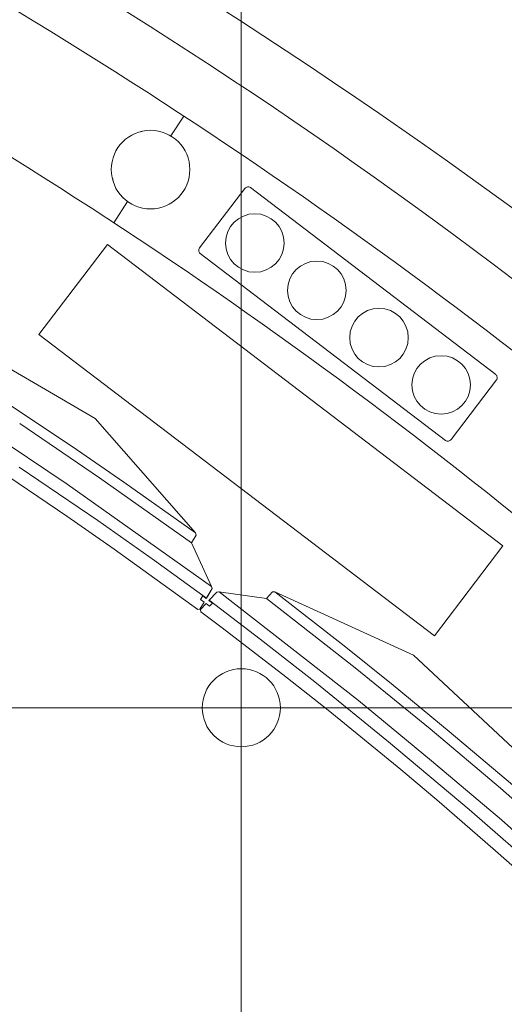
# Model space of a CAD drawing. Header units: metres. Extents: x -45 to 152, y -127 to 99.
# Tile 67 of 256: x -36.312 to -35.939, y -9.953 to -9.196. Entities that reach past the tile are written whole.
import ezdxf

# ---------------------------------------------------------------- set-up
doc = ezdxf.new("R2010")
doc.units = ezdxf.units.M
doc.linetypes.add('Raster 01', pattern=[2, 1, -1])
for name, color, linetype, lineweight in [('036_Bodenbelagarbeiten-350 Doppelbodenelement', 7, 'Continuous', 9), ('_1.35m (3D)', 7, 'Continuous', 9), ('_OG 2 (2D)', 7, 'Continuous', 9)]:
    doc.layers.add(name, color=color, linetype=linetype, lineweight=lineweight)
doc.layers.add('ACTES-Einrichtung Aufsicht.', color=7, linetype='Continuous', lineweight=9, true_color=0xa6a6a6)
doc.layers.add('AV1-Raster', color=7, linetype='Raster 01', lineweight=9, true_color=0xa6a6a6)

# ---------------------------------------------------------------- blocks, each defined once
blk = doc.blocks.new('Group-2')
at = {"layer": 'AV1-Raster'}
blk.add_line((1.35, -9.45), (-40.5, -9.45), dxfattribs=at)
blk = doc.blocks.new('1.35m (3D)')
at = {"layer": 'AV1-Raster', "color": 7}
blk.add_blockref('Group-2', (0, 0), dxfattribs=at)
blk = doc.blocks.new('Group-100')
at = {"color": 255, "transparency": 33554687}
blk.add_wipeout([(-36.90366, -10.12188), (-36.91753, -10.11381), (-36.93143, -10.1058), (-36.94536, -10.09784), (-36.95932, -10.08994), (-36.97332, -10.0821), (-36.98735, -10.07431), (-37.0014, -10.06658), (-37.01549, -10.05891), (-37.11396, -10.00728), (-37.21382, -9.95839), (-37.31499, -9.91228), (-37.4174, -9.869), (-37.52097, -9.82857), (-37.62562, -9.79102), (-37.73128, -9.75639), (-37.83784, -9.72469), (-37.84453, -9.72033), (-37.85043, -9.71496), (-37.8554, -9.70871), (-37.85931, -9.70176), (-37.86207, -9.69427), (-37.8636, -9.68644), (-37.86387, -9.67846), (-37.86286, -9.67054), (-37.86285, -9.67048), (-37.86284, -9.67042), (-37.86282, -9.67036), (-37.86281, -9.67029), (-37.8628, -9.67023), (-37.86278, -9.67017), (-37.86277, -9.6701), (-37.86276, -9.67004), (-37.64691, -8.63864), (-37.64391, -8.62938), (-37.63916, -8.62088), (-37.63286, -8.61346), (-37.62524, -8.60741), (-37.61659, -8.60294), (-37.60724, -8.60023), (-37.59754, -8.59939), (-37.58786, -8.60044), (-37.25404, -8.68571), (-36.92803, -8.7972), (-36.6119, -8.93421), (-36.30763, -9.09587), (-36.01716, -9.28116), (-35.7423, -9.48892), (-35.4848, -9.71784), (-35.24628, -9.96647), (-35.24623, -9.96653), (-35.24618, -9.96658), (-35.24613, -9.96664), (-35.24608, -9.9667), (-35.24603, -9.96676), (-35.24598, -9.96682), (-35.24593, -9.96687), (-35.24588, -9.96693), (-35.24628, -9.96647), (-35.24061, -9.97438), (-35.23659, -9.98324), (-35.23435, -9.99271), (-35.23399, -10.00244), (-35.23553, -10.01205), (-35.2389, -10.02119), (-35.24397, -10.02949), (-35.25056, -10.03666), (-36.03587, -10.73932), (-36.04212, -10.74408), (-36.04904, -10.74781), (-36.05645, -10.7504), (-36.06419, -10.7518), (-36.07204, -10.75197), (-36.07983, -10.75091), (-36.08735, -10.74865), (-36.09443, -10.74523), (-36.18652, -10.65629), (-36.2814, -10.57033), (-36.37897, -10.48744), (-36.47914, -10.40771), (-36.5818, -10.33121), (-36.68684, -10.25802), (-36.79417, -10.18822)], dxfattribs=at).dxf.layer = 'ACTES-Einrichtung Aufsicht.'
at = {"layer": 'ACTES-Einrichtung Aufsicht.', "transparency": 33554534, "flags": 128}
blk.add_lwpolyline([(-36.90366, -10.12188, 0.008083), (-37.01549, -10.05891, 0.055453), (-37.83784, -9.72469, -0.330906), (-37.86286, -9.67054, 0.002569), (-37.86276, -9.67004), (-37.64691, -8.63864, -0.41107), (-37.58786, -8.60044, -0.160224), (-35.24628, -9.96647, -0.00305), (-35.24588, -9.96693), (-35.24628, -9.96647, -0.411112), (-35.25056, -10.03666), (-36.03587, -10.73932, -0.325472), (-36.09443, -10.74523, 0.063875)], format="xyb", close=True, dxfattribs=at)
at = {"layer": 'ACTES-Einrichtung Aufsicht.', "flags": 128}
blk.add_lwpolyline([(-37.1649, -8.8015), (-37.17407, -8.79862, 0.002867), (-37.21837, -8.78472), (-37.21678, -8.78135), (-37.20502, -8.74312, -0.044027), (-36.53908, -9.01394, -0.073959), (-35.56098, -9.71503), (-35.58904, -9.744), (-35.59102, -9.74677, 0.057345), (-36.32518, -9.18289), (-36.32552, -9.18228), (-36.34776, -9.16944, 0.013514), (-36.53908, -9.06321, 0.038853), (-37.11727, -8.81727), (-37.11725, -8.81723), (-37.16488, -8.80146)], format="xyb", close=True, dxfattribs=at)
at = {"color": 255, "transparency": 33554559}
for points in [[(-36.32552, -9.18228), (-36.32518, -9.18289), (-36.22661, -9.24397), (-36.12982, -9.30784), (-36.03491, -9.37446), (-35.94194, -9.44378), (-35.85099, -9.51572), (-35.76214, -9.59024), (-35.67546, -9.66728), (-35.59102, -9.74677), (-35.65921, -9.81715), (-35.74338, -9.73797), (-35.82982, -9.66128), (-35.91848, -9.58716), (-36.00926, -9.51565), (-36.10209, -9.44684), (-36.1969, -9.38076), (-36.2936, -9.31749), (-36.39211, -9.25708), (-36.40213, -9.25115), (-36.45434, -9.22067), (-36.53386, -9.17687), (-36.61963, -9.13199), (-36.70648, -9.08923), (-36.79435, -9.0486), (-36.88319, -9.01014), (-36.97295, -8.97387), (-37.06357, -8.93981), (-37.15499, -8.90798), (-37.24717, -8.8784), (-37.24203, -8.86166), (-37.24202, -8.86166), (-37.21824, -8.78476), (-37.1649, -8.8015), (-37.11729, -8.8173), (-37.11729, -8.8173), (-37.11728, -8.81729), (-37.11728, -8.81729), (-37.11728, -8.81728), (-37.11728, -8.81728), (-37.11727, -8.81728), (-37.11727, -8.81727), (-37.11727, -8.81727), (-37.02026, -8.85128), (-36.92414, -8.88774), (-36.82898, -8.92663), (-36.73484, -8.96793), (-36.64178, -9.0116), (-36.54985, -9.05762), (-36.45913, -9.10596), (-36.36966, -9.15659), (-36.34776, -9.16944)], [(-36.6627, -9.99767), (-36.5305, -9.86682), (-36.19194, -10.20887), (-36.32414, -10.33972)]]:
    blk.add_wipeout(points, dxfattribs=at).dxf.layer = 'ACTES-Einrichtung Aufsicht.'
at = {"layer": 'ACTES-Einrichtung Aufsicht.'}
for p, q in [((-36.1958, -9.28559), (-36.18583, -9.27039)), ((-36.22898, -9.33612), (-36.23961, -9.35232))]:
    blk.add_line(p, q, dxfattribs=at)
at = {"layer": 'ACTES-Einrichtung Aufsicht.', "flags": 128}
blk.add_lwpolyline([(-36.32552, -9.18228), (-36.32518, -9.18289, -0.057345), (-35.59102, -9.74677), (-35.65921, -9.81715, 0.058565), (-36.39211, -9.25708), (-36.40213, -9.25115), (-36.45434, -9.22067), (-36.53386, -9.17687, 0.049045), (-37.24717, -8.8784), (-37.24203, -8.86166), (-37.24202, -8.86166), (-37.21824, -8.78476), (-37.1649, -8.8015), (-37.11729, -8.8173, 0.000416), (-37.11727, -8.81727, -0.050823), (-36.36966, -9.15659), (-36.34776, -9.16944)], format="xyb", close=True, dxfattribs=at)
at = {"color": 255, "transparency": 33554559}
for points in [[(-36.18519, -9.32664), (-36.20353, -9.34072), (-36.22645, -9.3377), (-36.24052, -9.31936), (-36.23751, -9.29644), (-36.21917, -9.28236), (-36.19624, -9.28538), (-36.18217, -9.30372)], [(-35.61948, -10.0477), (-35.56352, -10.15045), (-35.56342, -10.15218), (-35.56819, -10.15731), (-35.56053, -10.19323), (-35.56047, -10.19501), (-35.56652, -10.20131), (-35.56869, -10.1988), (-35.57093, -10.2012), (-35.56867, -10.20381), (-35.57309, -10.20851), (-35.57454, -10.20845), (-35.59141, -10.18911), (-35.64054, -10.13422), (-35.6884, -10.08262), (-35.75826, -10.01071), (-35.82485, -9.94556), (-35.87767, -9.89645), (-35.91032, -9.86645), (-35.94616, -9.83491), (-35.98944, -9.79737), (-36.01896, -9.77257), (-36.07491, -9.72693), (-36.10966, -9.69946), (-36.1574, -9.66279), (-36.17283, -9.65119), (-36.17305, -9.64963), (-36.1687, -9.64491), (-36.16593, -9.64698), (-36.1637, -9.64458), (-36.16646, -9.64251), (-36.16048, -9.63609), (-36.15877, -9.63601), (-36.12235, -9.64114), (-36.11761, -9.63606), (-36.11584, -9.636), (-36.00938, -9.68453), (-35.85651, -9.82693), (-35.77236, -9.90531)]]:
    blk.add_wipeout(points, dxfattribs=at).dxf.layer = 'ACTES-Einrichtung Aufsicht.'
at = {"layer": 'ACTES-Einrichtung Aufsicht.', "flags": 128}
blk.add_lwpolyline([(-35.91032, -9.86645), (-35.94616, -9.83491), (-35.98944, -9.79737), (-36.01896, -9.77257), (-36.07491, -9.72693), (-36.10966, -9.69946), (-36.1574, -9.66279), (-36.17283, -9.65119), (-36.17305, -9.64963), (-36.1687, -9.64491), (-36.16593, -9.64698), (-36.1637, -9.64458), (-36.16646, -9.64251), (-36.16048, -9.63609), (-36.15877, -9.63601), (-36.12235, -9.64114), (-36.11761, -9.63606), (-36.11584, -9.636), (-36.00938, -9.68453), (-35.85651, -9.82693)], dxfattribs=at)
at = {"layer": 'ACTES-Einrichtung Aufsicht.'}
blk.add_circle((-36.21135, -9.31154), 0.03021, dxfattribs=at)
at = {"color": 255, "transparency": 33554559}
blk.add_wipeout([(-35.56352, -10.15045), (-35.56346, -10.15222), (-35.56819, -10.15731), (-35.61914, -10.1005), (-35.66852, -10.04756), (-35.71759, -9.99691), (-35.76547, -9.94925), (-35.83238, -9.88538), (-35.88393, -9.83825), (-35.94242, -9.78681), (-35.99648, -9.74112), (-36.05406, -9.6943), (-36.12235, -9.64114), (-36.11761, -9.63606), (-36.11584, -9.636), (-36.06252, -9.67741), (-36.02499, -9.70769), (-35.9818, -9.74318), (-35.93469, -9.78292), (-35.87717, -9.83357), (-35.82666, -9.87977), (-35.7781, -9.9258), (-35.73392, -9.96913), (-35.68635, -10.01752), (-35.61571, -10.09236)], dxfattribs=at).dxf.layer = 'ACTES-Einrichtung Aufsicht.'
at = {"layer": 'ACTES-Einrichtung Aufsicht.', "flags": 128}
for points in [[(-35.74616, -10.00753), (-35.80434, -9.9507), (-35.85133, -9.90573), (-35.90839, -9.854), (-35.96638, -9.80331), (-36.02836, -9.75115), (-36.08504, -9.7051), (-36.12716, -9.67228), (-36.16637, -9.64242), (-36.1605, -9.63611), (-36.15871, -9.63606), (-36.05166, -9.71952), (-35.99537, -9.76592), (-35.94174, -9.81109), (-35.89865, -9.84951), (-35.84459, -9.89851), (-35.79628, -9.94474), (-35.76065, -9.97937)], [(-35.71759, -9.99691), (-35.76547, -9.94925), (-35.83238, -9.88538), (-35.88393, -9.83825), (-35.94242, -9.78681), (-35.99648, -9.74112), (-36.05406, -9.6943), (-36.12235, -9.64114), (-36.11761, -9.63606), (-36.11584, -9.636), (-36.06252, -9.67741), (-36.02499, -9.70769), (-35.9818, -9.74318), (-35.93469, -9.78292), (-35.87717, -9.83357), (-35.82666, -9.87977), (-35.7781, -9.9258), (-35.73392, -9.96913)]]:
    blk.add_lwpolyline(points, dxfattribs=at)
at = {"color": 255, "transparency": 33554559}
blk.add_wipeout([(-36.29711, -9.43828), (-36.24439, -9.36907), (-35.9405, -9.60053), (-35.99321, -9.66974)], dxfattribs=at).dxf.layer = 'ACTES-Einrichtung Aufsicht.'
at = {"layer": 'ACTES-Einrichtung Aufsicht.', "flags": 128}
blk.add_lwpolyline([(-36.29711, -9.43828), (-36.24439, -9.36907), (-35.9405, -9.60053), (-35.99321, -9.66974)], close=True, dxfattribs=at)
at = {"color": 255, "transparency": 33554559}
blk.add_wipeout([(-36.17318, -9.37597), (-35.98464, -9.51957), (-35.98414, -9.51988), (-35.98359, -9.52009), (-35.98301, -9.52018), (-35.98242, -9.52016), (-35.98185, -9.52002), (-35.98131, -9.51978), (-35.98084, -9.51943), (-35.98044, -9.519), (-35.94554, -9.47318), (-35.94523, -9.47268), (-35.94502, -9.47213), (-35.94493, -9.47155), (-35.94495, -9.47096), (-35.94509, -9.47039), (-35.94533, -9.46985), (-35.94567, -9.46938), (-35.94611, -9.46898), (-36.13465, -9.32537), (-36.13515, -9.32507), (-36.1357, -9.32486), (-36.13628, -9.32477), (-36.13687, -9.32479), (-36.13744, -9.32492), (-36.13797, -9.32517), (-36.13845, -9.32551), (-36.13885, -9.32594), (-36.17375, -9.37177), (-36.17406, -9.37227), (-36.17427, -9.37282), (-36.17436, -9.3734), (-36.17434, -9.37399), (-36.1742, -9.37456), (-36.17396, -9.37509), (-36.17361, -9.37557)], dxfattribs=at).dxf.layer = 'ACTES-Einrichtung Aufsicht.'
at = {"layer": 'ACTES-Einrichtung Aufsicht.', "flags": 128}
blk.add_lwpolyline([(-36.17318, -9.37597), (-35.98464, -9.51957, 0.414214), (-35.98044, -9.519), (-35.94554, -9.47318, 0.414214), (-35.94611, -9.46898), (-36.13465, -9.32537, 0.414214), (-36.13885, -9.32594), (-36.17375, -9.37177, 0.414214)], format="xyb", close=True, dxfattribs=at)
at = {"color": 255, "transparency": 33554559}
for points in [[(-36.71421, -9.23411), (-36.82873, -9.21016), (-36.83041, -9.21056), (-36.83395, -9.21661), (-36.87056, -9.21963), (-36.87227, -9.22008), (-36.87656, -9.22769), (-36.87353, -9.22905), (-36.87519, -9.23188), (-36.87834, -9.23047), (-36.88156, -9.23606), (-36.88109, -9.23743), (-36.8577, -9.24801), (-36.79098, -9.27922), (-36.72777, -9.31017), (-36.63877, -9.35633), (-36.55719, -9.40131), (-36.49493, -9.43772), (-36.45679, -9.46033), (-36.41626, -9.48555), (-36.36783, -9.51617), (-36.33557, -9.53728), (-36.27574, -9.5777), (-36.23941, -9.60305), (-36.19053, -9.63818), (-36.17497, -9.64961), (-36.17342, -9.64938), (-36.17016, -9.64385), (-36.17294, -9.6418), (-36.17128, -9.63897), (-36.1685, -9.64102), (-36.16408, -9.63344), (-36.16449, -9.63178), (-36.17991, -9.59838), (-36.17641, -9.59238), (-36.17686, -9.59067), (-36.25404, -9.50273), (-36.43446, -9.39741), (-36.53378, -9.33943)], [(-36.10874, -9.36794), (-36.11533, -9.38385), (-36.13124, -9.39044), (-36.14715, -9.38385), (-36.15374, -9.36794), (-36.14715, -9.35203), (-36.13124, -9.34544), (-36.11533, -9.35203)]]:
    blk.add_wipeout(points, dxfattribs=at).dxf.layer = 'ACTES-Einrichtung Aufsicht.'
at = {"layer": 'ACTES-Einrichtung Aufsicht.', "flags": 128}
blk.add_lwpolyline([(-36.33557, -9.53728), (-36.27574, -9.5777), (-36.23941, -9.60305), (-36.19053, -9.63818), (-36.17497, -9.64961), (-36.17342, -9.64938), (-36.17016, -9.64385), (-36.17294, -9.6418), (-36.17128, -9.63897), (-36.1685, -9.64102), (-36.16408, -9.63344), (-36.16449, -9.63178), (-36.17991, -9.59838), (-36.17641, -9.59238), (-36.17686, -9.59067), (-36.25404, -9.50273), (-36.43446, -9.39741)], dxfattribs=at)
at = {"layer": 'ACTES-Einrichtung Aufsicht.'}
blk.add_circle((-36.13124, -9.36794), 0.0225, dxfattribs=at)
at = {"color": 255, "transparency": 33554559}
for points in [[(-36.82873, -9.21016), (-36.83045, -9.21061), (-36.83395, -9.21661), (-36.76486, -9.24901), (-36.69993, -9.28103), (-36.63728, -9.31341), (-36.57784, -9.34551), (-36.4974, -9.39116), (-36.4374, -9.42692), (-36.37128, -9.4681), (-36.31194, -9.50669), (-36.2505, -9.54833), (-36.17991, -9.59838), (-36.17641, -9.59238), (-36.17686, -9.59067), (-36.2319, -9.55156), (-36.2717, -9.52435), (-36.31814, -9.49323), (-36.36978, -9.45958), (-36.43486, -9.4191), (-36.49367, -9.38407), (-36.55175, -9.35084), (-36.60598, -9.32103), (-36.66603, -9.28944), (-36.75806, -9.24337)], [(-36.06101, -9.4043), (-36.0676, -9.42021), (-36.08351, -9.4268), (-36.09942, -9.42021), (-36.10601, -9.4043), (-36.09942, -9.38839), (-36.08351, -9.3818), (-36.0676, -9.38839)]]:
    blk.add_wipeout(points, dxfattribs=at).dxf.layer = 'ACTES-Einrichtung Aufsicht.'
at = {"layer": 'ACTES-Einrichtung Aufsicht.', "flags": 128}
for points in [[(-36.31194, -9.50669), (-36.2505, -9.54833), (-36.17991, -9.59838), (-36.17641, -9.59238), (-36.17686, -9.59067), (-36.2319, -9.55156), (-36.2717, -9.52435), (-36.31814, -9.49323)], [(-36.31235, -9.54011), (-36.25191, -9.5811), (-36.20834, -9.61197), (-36.16844, -9.6409), (-36.16409, -9.63346), (-36.16456, -9.63173), (-36.27535, -9.5533), (-36.33601, -9.51278)]]:
    blk.add_lwpolyline(points, dxfattribs=at)
at = {"layer": 'ACTES-Einrichtung Aufsicht.'}
blk.add_circle((-36.08351, -9.4043), 0.0225, dxfattribs=at)
at = {"color": 255, "transparency": 33554559}
blk.add_wipeout([(-36.01328, -9.44065), (-36.01987, -9.45656), (-36.03578, -9.46315), (-36.05169, -9.45656), (-36.05828, -9.44065), (-36.05169, -9.42474), (-36.03578, -9.41815), (-36.01987, -9.42474)], dxfattribs=at).dxf.layer = 'ACTES-Einrichtung Aufsicht.'
at = {"layer": 'ACTES-Einrichtung Aufsicht.'}
blk.add_circle((-36.03578, -9.44065), 0.0225, dxfattribs=at)
at = {"color": 255, "transparency": 33554559}
blk.add_wipeout([(-35.96555, -9.477), (-35.97214, -9.49291), (-35.98805, -9.4995), (-36.00396, -9.49291), (-36.01055, -9.477), (-36.00396, -9.4611), (-35.98805, -9.4545), (-35.97214, -9.4611)], dxfattribs=at).dxf.layer = 'ACTES-Einrichtung Aufsicht.'
at = {"layer": 'ACTES-Einrichtung Aufsicht.'}
blk.add_circle((-35.98805, -9.477), 0.0225, dxfattribs=at)
blk = doc.blocks.new('Group-101')
at = {"layer": 'ACTES-Einrichtung Aufsicht.'}
blk.add_blockref('Group-100', (0, 0), dxfattribs=at)
blk = doc.blocks.new('OG 2 (2D)')
at = {"layer": 'ACTES-Einrichtung Aufsicht.'}
blk.add_blockref('Group-101', (0, 0), dxfattribs=at)
at = {"layer": '036_Bodenbelagarbeiten-350 Doppelbodenelement', "color": 230, "linetype": 'Continuous', "flags": 128}
for points in [[(-36.7416, -9.125), (-36.1416, -9.125), (-36.1416, -9.725), (-36.7416, -9.725)], [(-36.1416, -9.125), (-35.5416, -9.125), (-35.5416, -9.725), (-36.1416, -9.725)], [(-36.7416, -9.725), (-36.1416, -9.725), (-36.1416, -10.325), (-36.7416, -10.325)], [(-36.1416, -9.725), (-35.5416, -9.725), (-35.5416, -10.325), (-36.1416, -10.325)]]:
    blk.add_lwpolyline(points, close=True, dxfattribs=at)
at = {"layer": '036_Bodenbelagarbeiten-350 Doppelbodenelement', "color": 230, "lineweight": 18}
blk.add_circle((-36.1416, -9.725), 0.03, dxfattribs=at)

msp = doc.modelspace()

# ---------------------------------------------------------------- block references
at = {"layer": '_1.35m (3D)'}
msp.add_blockref('1.35m (3D)', (0, 0), dxfattribs=at)

# ---------------------------------------------------------------- next in the draw order: block references
at = {"layer": '_OG 2 (2D)'}
msp.add_blockref('OG 2 (2D)', (0, 0), dxfattribs=at)

doc.saveas('drawing.dxf')
